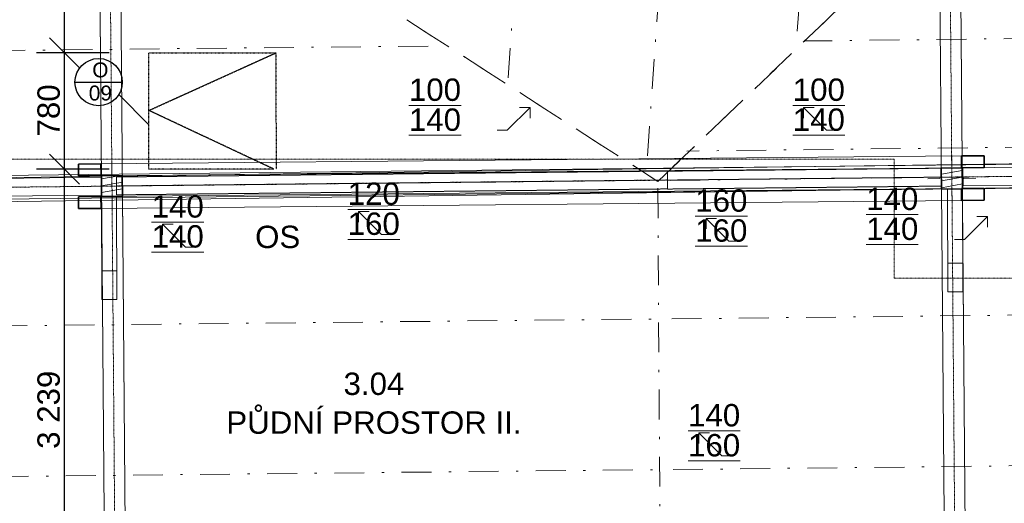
# Model space of a CAD drawing. Header units: millimetres. Extents: x -23738 to 4435, y -2716 to 20653.
# Tile 156 of 160: x -8417 to -1818, y 12247 to 15491. Entities that reach past the tile are written whole.
import ezdxf

# ---------------------------------------------------------------- set-up
doc = ezdxf.new("R2010")
doc.units = ezdxf.units.MM
doc.header["$MEASUREMENT"] = 0
for name, pattern in [('Wipeout_Contour', [1000, 0, -1000]), ('Čerchovaná', [450, 200, -117.5, 15, -117.5]), ('Čerchovaná M', [4.5, 2.5, -0.85, 0.3, -0.85]), ('Čerchovaná S', [3.5, 1.5, -0.85, 0.3, -0.85]), ('čárkovaná 3', [1.5, 1, -0.5])]:
    doc.linetypes.add(name, pattern=pattern)
for name, color, linetype in [('9._POHLED ZÁPADNÍ_2_2D prvky - obecné', 7, 'Continuous'), ('9._POHLED ZÁPADNÍ_2_Anotace - SP', 7, 'Continuous'), ('9._POHLED ZÁPADNÍ_2_Konstrukce - krov', 7, 'Continuous'), ('9._POHLED ZÁPADNÍ_2_Konstrukce - nosné', 7, 'Continuous'), ('9._POHLED ZÁPADNÍ_2_Kóty - SP', 7, 'Continuous'), ('9._POHLED ZÁPADNÍ_2_Nové_Kresby a obrázky', 7, 'Continuous'), ('9._POHLED ZÁPADNÍ_2_Nové_Kóty - SP', 7, 'Continuous'), ('9._POHLED ZÁPADNÍ_2_Nové_Popis', 7, 'Continuous'), ('9._POHLED ZÁPADNÍ_2_Popis', 7, 'Continuous'), ('9._POHLED ZÁPADNÍ_2_Výplně - Povrchové', 7, 'Continuous'), ('9._POHLED ZÁPADNÍ_2_Výplně – Řezové', 7, 'Continuous'), ('9._POHLED ZÁPADNÍ_2_Značky - řezy', 7, 'Continuous'), ('9._POHLED ZÁPADNÍ_2_Zóny', 7, 'Continuous')]:
    doc.layers.add(name, color=color, linetype=linetype)
doc.styles.add('GENEROVANÝ_STYL_1', font='txt')
doc.styles.add('GENEROVANÝ_STYL_2', font='arial.ttf')
pattern_1 = [(10, (0, -9e-13), (-7.81417, 44.31635), [])]

msp = doc.modelspace()

# ---------------------------------------------------------------- linework, layer by layer
at = {"layer": '9._POHLED ZÁPADNÍ_2_Anotace - SP', "color": 8, "linetype": 'Continuous', "lineweight": 13}
for p, q in [((-5149.2, 14749.1), (-4996, 14902.3)), ((-4996, 14902.3), (-5066.7, 14902.3)), ((-4996, 14902.3), (-4996, 14831.6)), ((-3010.6, 14749.1), (-3163.7, 14902.3)), ((-3163.7, 14902.3), (-3093, 14902.3)), ((-3163.7, 14902.3), (-3163.7, 14831.6)), ((-5217.9, 14749.1), (-5149.2, 14749.1)), ((-2941.9, 14749.1), (-3010.6, 14749.1)), ((-5993.4, 14051.2), (-6146.6, 14204.4)), ((-6146.6, 14204.4), (-6075.9, 14204.4)), ((-6146.6, 14204.4), (-6146.6, 14133.7)), ((-3664.1, 14005.6), (-3817.3, 14158.7)), ((-3817.3, 14158.7), (-3746.5, 14158.7)), ((-3817.3, 14158.7), (-3817.3, 14088)), ((-2084.6, 14017), (-1931.4, 14170.2)), ((-1931.4, 14170.2), (-2002.1, 14170.2)), ((-1931.4, 14170.2), (-1931.4, 14099.5)), ((-7307.2, 13966.1), (-7460.4, 14119.3)), ((-7460.4, 14119.3), (-7389.7, 14119.3)), ((-7460.4, 14119.3), (-7460.4, 14048.6)), ((-5924.8, 14051.2), (-5993.4, 14051.2)), ((-3595.4, 14005.6), (-3664.1, 14005.6)), ((-2153.3, 14017), (-2084.6, 14017)), ((-7238.5, 13966.1), (-7307.2, 13966.1)), ((-3712.2, 12565.7), (-3865.3, 12718.9)), ((-3865.3, 12718.9), (-3794.6, 12718.9)), ((-3865.3, 12718.9), (-3865.3, 12648.2)), ((-3643.5, 12565.7), (-3712.2, 12565.7))]:
    msp.add_line(p, q, dxfattribs=at)
at = {"layer": '9._POHLED ZÁPADNÍ_2_Konstrukce - krov', "color": 8, "linetype": 'Čerchovaná', "lineweight": 13}
for p, q in [((-4907.2, 18442.4), (-5148.5, 15043.7)), ((-3000.6, 18306), (-3212.9, 15314.7)), ((-271.9, 15380.9), (-3156.1, 15348.3)), ((-11279.7, 15255.5), (-5604.9, 15315.3)), ((-263.7, 14651.8), (-3947.1, 14610.2)), ((-11266.9, 13408.7), (-4134.3, 13483.9)), ((-247.6, 13526.7), (-4134.4, 13482.9)), ((-11257.7, 12398.1), (-4125.1, 12473.3)), ((-238.4, 12516.2), (-4125.1, 12472.3))]:
    msp.add_line(p, q, dxfattribs=at)
at = {"layer": '9._POHLED ZÁPADNÍ_2_Konstrukce - krov', "color": 8, "linetype": 'Continuous', "lineweight": 35}
msp.add_line((-1953.6, 14578.7), (-2105, 14577.3), dxfattribs=at)
at = {"layer": '9._POHLED ZÁPADNÍ_2_Konstrukce - krov', "color": 8, "linetype": 'Continuous', "lineweight": 13}
for p, q in [((-2197.6, 13857.8), (-2097.6, 13858.1)), ((-7867, 13806.1), (-7767, 13806.4)), ((-2096.9, 13666), (-2196.9, 13665.7)), ((-7766.3, 13614.4), (-7866.3, 13614))]:
    msp.add_line(p, q, dxfattribs=at)
at = {"layer": '9._POHLED ZÁPADNÍ_2_Nové_Kresby a obrázky', "color": 1, "linetype": 'Čerchovaná S', "lineweight": 25}
msp.add_line((-7552, 15268.7), (-6700.2, 15268.7), dxfattribs=at)
at = {"layer": '9._POHLED ZÁPADNÍ_2_Nové_Kresby a obrázky', "color": 1, "linetype": 'čárkovaná 3', "lineweight": 25}
msp.add_line((-7552, 14882.2), (-6700.2, 15268.7), dxfattribs=at)
at = {"layer": '9._POHLED ZÁPADNÍ_2_Nové_Kóty - SP', "color": 1, "linetype": 'Continuous', "lineweight": 25}
for p, q in [((-8116.7, 15268.7), (-8116.7, 18289.3)), ((-8216.7, 15368.7), (-8016.7, 15168.7)), ((-7816.7, 15268.7), (-8304.2, 15268.7))]:
    msp.add_line(p, q, dxfattribs=at)
at = {"layer": '9._POHLED ZÁPADNÍ_2_Nové_Popis', "color": 1, "linetype": 'Continuous', "lineweight": 25}
for p, q in [((-8046.9, 15072.3), (-7729.7, 15072.3)), ((-7753.6, 14988.6), (-7552, 14786.9))]:
    msp.add_line(p, q, dxfattribs=at)
msp.add_circle((-7888.3, 15072.3), 158.6, dxfattribs=at)
at = {"layer": '9._POHLED ZÁPADNÍ_2_Značky - řezy', "color": 154, "linetype": 'Čerchovaná S', "lineweight": 13}
msp.add_line((-2556, 13758.4), (4168.8, 13758.4), dxfattribs=at)

# ---------------------------------------------------------------- texts
at = {"layer": '9._POHLED ZÁPADNÍ_2_Anotace - SP', "color": 8, "linetype": 'Continuous', "lineweight": 13, "char_height": 150, "attachment_point": 5, "line_spacing_factor": 0.804162, "style": 'GENEROVANÝ_STYL_1'}
for s, insert in [('\\A1;{\\pqc;\\fArial|b0|i0|c238|p38;\\L\\L1\\fArial|b0|i0|c238|p38;\\L\\L0\\fArial|b0|i0|c238|p38;\\L\\L0\\P\\pqc;\\fArial|b0|i0|c238|p38;1\\fArial|b0|i0|c238|p38;4\\fArial|b0|i0|c238|p38;0}', (-5634.1, 14920)), ('\\A1;{\\pqc;\\fArial|b0|i0|c238|p38;\\L\\L1\\fArial|b0|i0|c238|p38;\\L\\L0\\fArial|b0|i0|c238|p38;\\L\\L0\\P\\pqc;\\fArial|b0|i0|c238|p38;1\\fArial|b0|i0|c238|p38;4\\fArial|b0|i0|c238|p38;0}', (-3061.5, 14920)), ('\\A1;{\\pqc;\\fArial|b0|i0|c238|p38;\\L\\L1\\fArial|b0|i0|c238|p38;\\L\\L4\\fArial|b0|i0|c238|p38;\\L\\L0\\P\\pqc;\\fArial|b0|i0|c238|p38;160}', (-3763.2, 12736.6))]:
    msp.add_mtext(s, dxfattribs=dict(at, insert=insert))
at = {"layer": '9._POHLED ZÁPADNÍ_2_Anotace - SP', "color": 1, "linetype": 'Continuous', "lineweight": 25, "insert": (-6688.3, 14033.2), "char_height": 150, "attachment_point": 5, "style": 'GENEROVANÝ_STYL_1'}
msp.add_mtext('\\A1;{\\pqc;\\fArial|b0|i0|c238|p38;O\\fArial|b0|i0|c238|p38;S}', dxfattribs=at)
at = {"layer": '9._POHLED ZÁPADNÍ_2_Kóty - SP', "color": 1, "linetype": 'Continuous', "lineweight": 25, "char_height": 150, "attachment_point": 7, "rotation": 90, "style": 'GENEROVANÝ_STYL_2'}
for s, insert, width in [('\\A1;{\\pql;\\fArial|b0|i0|c0|p38;780}', (-8146.7, 14707.8), 341.487), ('\\A1;{\\pql;\\fArial|b0|i0|c0|p38;3\xa0239}', (-8146.7, 12612.5), 512.914)]:
    msp.add_mtext(s, dxfattribs=dict(at, insert=insert, width=width))
at = {"layer": '9._POHLED ZÁPADNÍ_2_Popis', "color": 1, "linetype": 'Continuous', "lineweight": 25, "insert": (-7876.7, 15076), "char_height": 100, "attachment_point": 5, "line_spacing_factor": 0.930826, "style": 'GENEROVANÝ_STYL_1'}
msp.add_mtext('\\A1;{\\pqc;\\fArial|b0|i0|c238|p38;O\\P\\pqc;\\fArial|b0|i0|c238|p38;09}', dxfattribs=at)
at = {"layer": '9._POHLED ZÁPADNÍ_2_Zóny', "color": 1, "linetype": 'Continuous', "lineweight": 25, "char_height": 150, "attachment_point": 2, "style": 'GENEROVANÝ_STYL_1'}
for s, insert in [('\\A1;{\\pqc;\\pt0;\\fArial|b0|i0|c238|p38;3.04}', (-6043.1, 13123.9)), ('\\A1;{\\pqc;\\pt0;\\fArial|b0|i0|c238|p38;PŮDNÍ PROSTOR II.}', (-6043.1, 12863.7))]:
    msp.add_mtext(s, dxfattribs=dict(at, insert=insert))

# ---------------------------------------------------------------- wipeouts: each hides what was drawn before it
at = {"color": 254, "linetype": 'Wipeout_Contour', "lineweight": 0, "ltscale": 64510.152897}
msp.add_wipeout([(-10544.7, 14243.6), (-322.3, 14384.3), (-324.5, 14544.3), (-10546.9, 14403.6)], dxfattribs=at).dxf.layer = '9._POHLED ZÁPADNÍ_2_Výplně - Povrchové'

# ---------------------------------------------------------------- next in the draw order: linework, layer by layer
at = {"layer": '9._POHLED ZÁPADNÍ_2_2D prvky - obecné', "color": 214, "linetype": 'Čerchovaná', "lineweight": 20}
msp.add_line((-4077.2, 4260.2), (-4140.9, 14406.2), dxfattribs=at)
at = {"layer": '9._POHLED ZÁPADNÍ_2_Konstrukce - krov', "color": 8, "linetype": 'Čerchovaná', "lineweight": 13}
msp.add_line((-3941.4, 18368.5), (-4216.5, 14493.8), dxfattribs=at)
at = {"layer": '9._POHLED ZÁPADNÍ_2_Konstrukce - krov', "color": 8, "linetype": 'Continuous', "lineweight": 35}
for p, q in [((-7872.5, 14524.1), (-8023.9, 14522.7)), ((-8023.9, 14522.7), (-8023.2, 14442.7)), ((-1952.9, 14498.7), (-1953.6, 14578.7)), ((-1952.9, 14279.6), (-1953.6, 14359.6)), ((-8023.9, 14303.6), (-8023.2, 14223.6)), ((-2104.3, 14278.2), (-1952.9, 14279.6)), ((-8023.2, 14223.6), (-7871.7, 14224.9))]:
    msp.add_line(p, q, dxfattribs=at)
at = {"layer": '9._POHLED ZÁPADNÍ_2_Konstrukce - krov', "color": 8, "linetype": 'Čerchovaná M', "lineweight": 13}
for p, q in [((-4075.3, 14356), (-4076.6, 14476)), ((-4075.3, 14355.1), (-4076.6, 14475.1))]:
    msp.add_line(p, q, dxfattribs=at)
at = {"layer": '9._POHLED ZÁPADNÍ_2_Konstrukce - nosné', "color": 251, "linetype": 'Continuous', "lineweight": 20, "true_color": 0x6a6a6a, "flags": 128}
for points in [[(-324.5, 14544.3), (-10546.9, 14403.6)], [(-10544.7, 14243.6), (-322.3, 14384.3)]]:
    msp.add_lwpolyline(points, dxfattribs=at)
at = {"layer": '9._POHLED ZÁPADNÍ_2_Nové_Kresby a obrázky', "color": 1, "linetype": 'Čerchovaná S', "lineweight": 25}
for p, q in [((-7552, 14488.4), (-7552, 15268.7)), ((-6700.2, 15268.7), (-6699.2, 14488.4)), ((-6713.6, 14488.4), (-7552, 14488.4))]:
    msp.add_line(p, q, dxfattribs=at)
at = {"layer": '9._POHLED ZÁPADNÍ_2_Nové_Kresby a obrázky', "color": 1, "linetype": 'čárkovaná 3', "lineweight": 25}
msp.add_line((-6713.6, 14488.4), (-7552, 14882.2), dxfattribs=at)
at = {"layer": '9._POHLED ZÁPADNÍ_2_Nové_Kóty - SP', "color": 1, "linetype": 'Continuous', "lineweight": 25}
for p, q in [((-8116.7, 14488.4), (-8116.7, 15268.7)), ((-8216.7, 14588.4), (-8016.7, 14388.4)), ((-7816.7, 14488.4), (-8304.2, 14488.4)), ((-8116.7, 11249.5), (-8116.7, 14488.4))]:
    msp.add_line(p, q, dxfattribs=at)
at = {"layer": '9._POHLED ZÁPADNÍ_2_Značky - řezy', "color": 154, "linetype": 'Čerchovaná S', "lineweight": 13}
for p, q in [((-23737.7, 14554.5), (-2556, 14554.5)), ((-2556, 14554.5), (-2556, 13758.4))]:
    msp.add_line(p, q, dxfattribs=at)

# ---------------------------------------------------------------- next in the draw order: texts
at = {"layer": '9._POHLED ZÁPADNÍ_2_Anotace - SP', "color": 8, "linetype": 'Continuous', "lineweight": 13, "char_height": 150, "attachment_point": 5, "line_spacing_factor": 0.804162, "style": 'GENEROVANÝ_STYL_1'}
for s, insert in [('\\A1;{\\pqc;\\fArial|b0|i0|c238|p38;\\L\\L1\\fArial|b0|i0|c238|p38;\\L\\L2\\fArial|b0|i0|c238|p38;\\L\\L0\\P\\pqc;\\fArial|b0|i0|c238|p38;160}', (-6044.4, 14222.2)), ('\\A1;{\\pqc;\\fArial|b0|i0|c238|p38;\\L\\L1\\fArial|b0|i0|c238|p38;\\L\\L6\\fArial|b0|i0|c238|p38;\\L\\L0\\P\\pqc;\\fArial|b0|i0|c238|p38;1\\fArial|b0|i0|c238|p38;6\\fArial|b0|i0|c238|p38;0}', (-3715.1, 14176.5)), ('\\A1;{\\pqc;\\fArial|b0|i0|c238|p38;\\L\\L1\\fArial|b0|i0|c238|p38;\\L\\L4\\fArial|b0|i0|c238|p38;\\L\\L0\\P\\pqc;\\fArial|b0|i0|c238|p38;1\\fArial|b0|i0|c238|p38;4\\fArial|b0|i0|c238|p38;0}', (-2569.5, 14188)), ('\\A1;{\\pqc;\\fArial|b0|i0|c238|p38;\\L\\L1\\fArial|b0|i0|c238|p38;\\L\\L4\\fArial|b0|i0|c238|p38;\\L\\L0\\P\\pqc;\\fArial|b0|i0|c238|p38;1\\fArial|b0|i0|c238|p38;4\\fArial|b0|i0|c238|p38;0}', (-7358.2, 14137.1))]:
    msp.add_mtext(s, dxfattribs=dict(at, insert=insert))

# ---------------------------------------------------------------- next in the draw order: wipeouts: each hides what was drawn before it
at = {"color": 254, "linetype": 'Wipeout_Contour', "lineweight": 0, "ltscale": 58352.920401}
msp.add_wipeout([(-2239.3, 14355), (-2099.3, 14356.5), (-2100.8, 14496.5), (-2240.8, 14495)], dxfattribs=at).dxf.layer = '9._POHLED ZÁPADNÍ_2_Výplně – Řezové'
at = {"color": 254, "linetype": 'Wipeout_Contour', "lineweight": 0, "ltscale": 65417.655032}
msp.add_wipeout([(-7868.3, 14304.1), (-7728.3, 14305.6), (-7729.8, 14445.6), (-7869.8, 14444.1)], dxfattribs=at).dxf.layer = '9._POHLED ZÁPADNÍ_2_Výplně – Řezové'

# ---------------------------------------------------------------- next in the draw order: hatches: boundary and pattern name
at = {"layer": '9._POHLED ZÁPADNÍ_2_Výplně – Řezové', "linetype": 'Continuous', "lineweight": 20, "true_color": 0xa86b51}
h = msp.add_hatch(dxfattribs=at)
h.set_pattern_fill('Dřevo_0002', color=35, style=0, pattern_type=2)
h.set_pattern_definition(pattern_1)
h.paths.add_polyline_path([(-2239.3, 14355), (-2099.3, 14356.5), (-2100.8, 14496.5), (-2240.8, 14495)])
h = msp.add_hatch(dxfattribs=at)
h.set_pattern_fill('Dřevo_0002', color=35, style=0, pattern_type=2)
h.set_pattern_definition(pattern_1)
h.paths.add_polyline_path([(-7868.3, 14304.1), (-7728.3, 14305.6), (-7729.8, 14445.6), (-7869.8, 14444.1)])

# ---------------------------------------------------------------- next in the draw order: linework, layer by layer
at = {"layer": '9._POHLED ZÁPADNÍ_2_2D prvky - obecné', "color": 214, "linetype": 'Čerchovaná', "lineweight": 20}
for q in [(-10988.7, 18817.6), (-439.4, 17947.5)]:
    msp.add_line((-4140.9, 14406.2), q, dxfattribs=at)
at = {"layer": '9._POHLED ZÁPADNÍ_2_Konstrukce - krov', "color": 8, "linetype": 'Čerchovaná', "lineweight": 13}
for p, q in [((-11006.6, 18829.1), (-4140.9, 14406.2)), ((-318.5, 18063.3), (-4132.2, 14414.5)), ((-256.1, 14456.2), (-4142.8, 14412.4)), ((-11275.4, 14338.7), (-4142.9, 14413.8))]:
    msp.add_line(p, q, dxfattribs=at)
at = {"layer": '9._POHLED ZÁPADNÍ_2_Konstrukce - krov', "color": 8, "linetype": 'Čerchovaná M', "lineweight": 13}
for p, q in [((-7887.8, 16728.3), (-7803.3, 6214)), ((-7747.8, 16729.4), (-7663.3, 6215.1)), ((-2256, 16398.7), (-2170.8, 5947)), ((-2116, 16399.9), (-2030.8, 5948.1)), ((-7769.2, 14436), (-4076.6, 14476)), ((-4076.6, 14475.1), (-2240.8, 14495)), ((-2239.5, 14375), (-2240.8, 14495)), ((-7767.9, 14316.1), (-7769.2, 14436)), ((-7767.9, 14316.1), (-4075.3, 14356)), ((-4075.3, 14355.1), (-2239.5, 14375))]:
    msp.add_line(p, q, dxfattribs=at)
at = {"layer": '9._POHLED ZÁPADNÍ_2_Konstrukce - krov', "color": 251, "linetype": 'Čerchovaná S', "lineweight": 13, "true_color": 0x6a6a6a}
for p, q in [((-7817.8, 16728.9), (-7733.3, 6214.6)), ((-2186, 16399.3), (-2100.8, 5947.6)), ((-10985.7, 14340.4), (-518.5, 14453.6)), ((-7768.5, 14376), (-4076, 14416)), ((-4075.9, 14415.1), (-2240.2, 14435))]:
    msp.add_line(p, q, dxfattribs=at)
at = {"layer": '9._POHLED ZÁPADNÍ_2_Konstrukce - krov', "color": 1, "linetype": 'Continuous', "lineweight": 20}
for p, q in [((-2171, 14505.7), (-2171.8, 14585.7)), ((-7799.9, 14454.9), (-7800.8, 14534.9)), ((-2250.1, 14424.9), (-2330.1, 14424)), ((-2090.1, 14426.6), (-2010.1, 14427.5)), ((-7879, 14374), (-7959, 14373.1)), ((-7719.1, 14375.7), (-7639.1, 14376.6)), ((-2169.2, 14345.8), (-2168.4, 14265.8)), ((-7798.2, 14294.9), (-7797.3, 14214.9))]:
    msp.add_line(p, q, dxfattribs=at)
at = {"layer": '9._POHLED ZÁPADNÍ_2_Konstrukce - krov', "color": 8, "linetype": 'Continuous', "lineweight": 13}
for p, q in [((-10986.6, 14420.4), (-519.4, 14533.6)), ((-2105, 14577.3), (-7872.5, 14524.1)), ((-7872.5, 14524.1), (-7871.7, 14444.1)), ((-2104.3, 14497.3), (-2105, 14577.3)), ((-7871.7, 14444.1), (-2104.3, 14497.3)), ((-1383.5, 14504.6), (-2095.6, 14496.9)), ((-2095.6, 14496.9), (-2094.3, 14376.9)), ((-10176.1, 14409), (-7869.7, 14434)), ((-7869.7, 14434), (-7868.4, 14314)), ((-10984.9, 14260.4), (-517.7, 14373.6)), ((-2105, 14358.2), (-7872.5, 14304.9)), ((-2199.3, 14356.2), (-2099.3, 14356.5)), ((-2196.9, 13665.7), (-2199.3, 14356.2)), ((-2104.3, 14278.2), (-2105, 14358.2)), ((-2099.3, 14356.5), (-2096.9, 13666)), ((-2094.3, 14376.9), (-1382.2, 14384.6)), ((-7868.4, 14314), (-10174.8, 14289)), ((-7872.5, 14304.9), (-7871.7, 14224.9)), ((-7871.7, 14224.9), (-2104.3, 14278.2)), ((-7868.7, 14304.5), (-7768.7, 14304.8)), ((-7866.3, 13614), (-7868.7, 14304.5)), ((-7768.7, 14304.8), (-7766.3, 13614.4))]:
    msp.add_line(p, q, dxfattribs=at)
at = {"layer": '9._POHLED ZÁPADNÍ_2_Konstrukce - krov', "color": 8, "linetype": 'Continuous', "lineweight": 35}
for p, q in [((-7871.7, 14444.1), (-7872.5, 14524.1)), ((-2105, 14577.3), (-2104.3, 14497.3)), ((-2104.3, 14497.3), (-1952.9, 14498.7)), ((-8023.2, 14442.7), (-7871.7, 14444.1)), ((-1953.6, 14359.6), (-2105, 14358.2)), ((-2105, 14358.2), (-2104.3, 14278.2)), ((-7872.5, 14304.9), (-8023.9, 14303.6)), ((-7871.7, 14224.9), (-7872.5, 14304.9))]:
    msp.add_line(p, q, dxfattribs=at)
at = {"layer": '9._POHLED ZÁPADNÍ_2_Konstrukce - krov', "color": 7, "linetype": 'Continuous', "lineweight": 35, "flags": 128}
for points in [[(-2239.3, 14355), (-2099.3, 14356.5), (-2100.8, 14496.5), (-2240.8, 14495)], [(-7868.3, 14304.1), (-7728.3, 14305.6), (-7729.8, 14445.6), (-7869.8, 14444.1)]]:
    msp.add_lwpolyline(points, close=True, dxfattribs=at)
at = {"layer": '9._POHLED ZÁPADNÍ_2_Konstrukce - krov', "color": 1, "linetype": 'Continuous', "lineweight": 20}
for p in [(-2170.1, 14425.8), (-7799.1, 14374.9)]:
    msp.add_point(p, dxfattribs=at)

doc.saveas('drawing.dxf')
